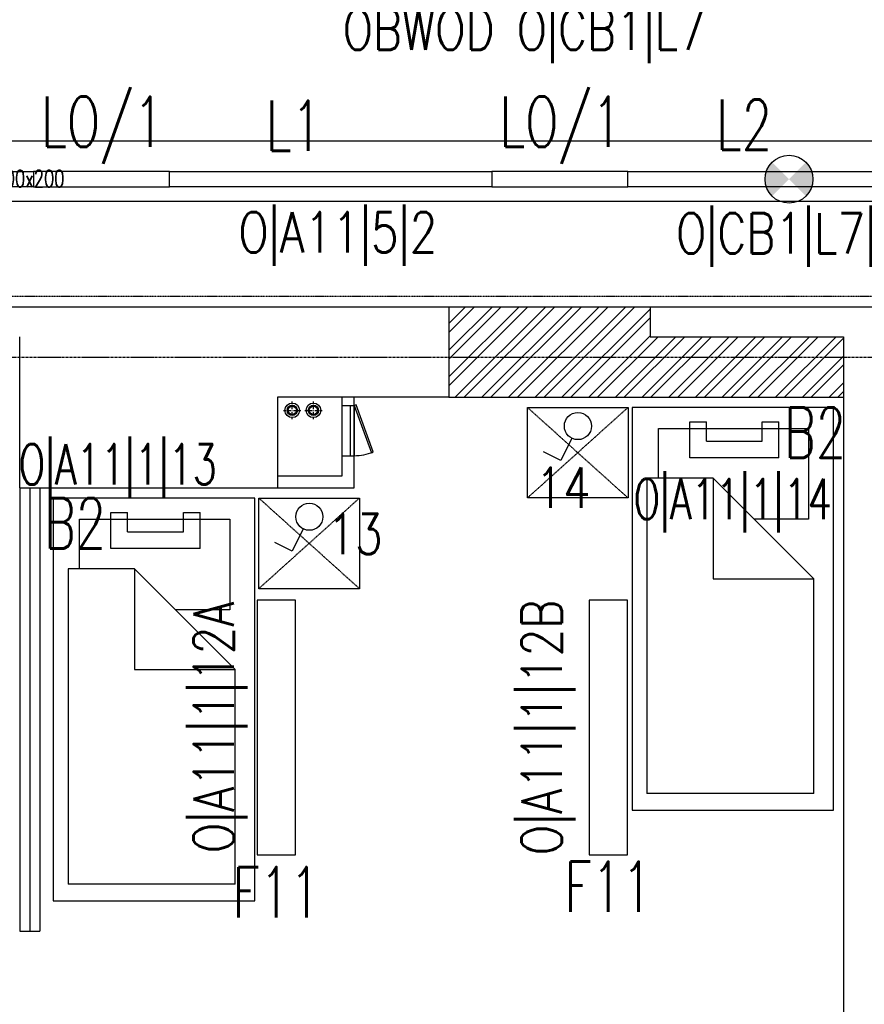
# Model space of a CAD drawing. Header units: inches. Extents: x -281236 to -70395, y 38777 to 102341.
# Tile 170 of 244: x -141218 to -140799, y 60805 to 61294. Entities that reach past the tile are written whole.
import ezdxf
from ezdxf.enums import TextEntityAlignment as Align

# ---------------------------------------------------------------- set-up
doc = ezdxf.new("R2010")
doc.units = ezdxf.units.IN
doc.header["$MEASUREMENT"] = 0
for name, pattern in [('CENTER', [2, 1.25, -0.25, 0.25, -0.25]), ('DASHDOT', [1, 0.5, -0.25, 0, -0.25]), ('DASHED2', [0.375, 0.25, -0.125]), ('DIVIDE', [31.75, 12.7, -6.35, 0, -6.35, 0, -6.35])]:
    doc.linetypes.add(name, pattern=pattern)
doc.layers.get('0').update_dxf_attribs({"color": 101})
for name, color, linetype in [('E-90', 6, 'Continuous'), ('E35', 6, 'Continuous'), ('Ins-went', 141, 'Continuous'), ('Mco-piony', 10, 'Continuous'), ('Os-osie glowne', 8, 'CENTER'), ('Sc-cegla pelna', 32, 'Continuous'), ('Sc-cegla pelna-hatch', 8, 'Continuous'), ('Sc-gazobeton', 45, 'Continuous'), ('Sc-gk', 120, 'Continuous'), ('Sc-gk-hatch', 8, 'Continuous'), ('Suf-widok', 8, 'Continuous'), ('Wyp-meble', 155, 'Continuous')]:
    doc.layers.add(name, color=color, linetype=linetype)
doc.styles.add('ROMANS', font='romans', dxfattribs={"width": 0.85})
doc.styles.add('tab-bud$0$ROMANS', font='romans', dxfattribs={"width": 0.7})
doc.linetypes.add('BATTING', pattern='A,0.0001,-0.1,[134,ltypeshp.shx,S=0.1,R=0,X=-0.1,Y=0],-0.2,[134,ltypeshp.shx,S=0.1,R=180,X=0.1,Y=0],-0.1', length=0.4001)

# ---------------------------------------------------------------- blocks, each defined once
blk = doc.blocks.new('loz033')
blk.add_lwpolyline([(0, 200), (100, 200), (100, 0), (0, 0)], close=True)
for points in [[(86.95023490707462, 164.8447571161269), (86.95023490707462, 189.432731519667), (12.36357108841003, 189.432731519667), (12.36357108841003, 144.4367480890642), (39.3564732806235, 144.4367480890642)], [(9.764482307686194, 114.8447571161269), (59.76448230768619, 164.8447571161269)], [(59.76448230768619, 164.8447571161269), (59.76448230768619, 114.8447571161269), (9.764482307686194, 114.8447571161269)], [(59.76448230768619, 164.8447571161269), (92.63855321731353, 164.8447571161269), (92.63855321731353, 8.301362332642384)], [(9.764482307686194, 8.301362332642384), (9.764482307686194, 114.8447571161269)], [(9.764482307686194, 8.301362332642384), (92.63855321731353, 8.301362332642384)]]:
    blk.add_lwpolyline(points)
blk = doc.blocks.new('_szafka_nocna')
blk.add_lwpolyline([(-25, 0), (25, 0), (25, -45), (-25, -45)], close=True)
at = {"linetype": 'DASHED2'}
for points in [[(25, 0), (-25, -45)], [(-25, 0), (25, -45)]]:
    blk.add_lwpolyline(points, dxfattribs=at)
blk = doc.blocks.new('pco')
at = {"layer": 'Mco-piony', "color": 9, "linetype": 'DASHDOT', "ltscale": 3}
for p, q in [((-2604.832822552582, -19.79275673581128), (-2604.832822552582, -8.89275673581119)), ((-2599.382822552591, -14.34276699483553), (-2610.282822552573, -14.34276699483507))]:
    blk.add_line(p, q, dxfattribs=at)
at = {"layer": 'Mco-piony', "color": 9}
blk.add_circle((-2604.832822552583, -14.34275673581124), 4.529712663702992, dxfattribs=at)
at = {"layer": 'Mco-piony'}
blk.add_circle((-2604.832822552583, -14.34275673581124), 3.2, dxfattribs=at)
at = {"layer": 'Mco-piony', "color": 8}
blk.add_circle((-2604.832822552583, -14.34275673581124), 2.6, dxfattribs=at)
blk = doc.blocks.new('rewizja')
at = {"layer": 'Wyp-meble'}
for p, q in [((-25.0000000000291, 5.999999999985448), (-25, -2.91038304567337e-11)), ((-25.0000000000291, 6), (-5.820766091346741e-11, 6)), ((-2.91038304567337e-11, 5.999999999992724), (0, 0)), ((-25, 3.999999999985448), (-25, 1.999999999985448)), ((0, 1.999999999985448), (-25, 1.999999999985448)), ((0, -1.455191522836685e-11), (-25, -1.455191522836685e-11))]:
    blk.add_line(p, q, dxfattribs=at)
blk.add_lwpolyline([(-23.15029537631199, -9.490196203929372), (0.3420201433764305, -0.9396926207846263), (0, 0), (-23.49231551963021, -8.550503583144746)], close=True, dxfattribs=at)
blk.add_arc((-2.91038304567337e-11, -1.455191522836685e-11), 25, 180, 202.2924427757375, dxfattribs=at)

msp = doc.modelspace()

# ---------------------------------------------------------------- hatches: boundary and pattern name
at = {"layer": 'E35'}
h = msp.add_hatch(color=256, dxfattribs=at)
edge = h.paths.add_edge_path()
edge.add_arc((-140836.4999999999, 61214.85444245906), 11.87999999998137, 315.0000000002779, 405.00000000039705, ccw=False)
edge.add_line((-140828.0995714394, 61206.45401389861), (-140836.5000000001, 61214.85444245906))
edge.add_line((-140836.5000000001, 61214.85444245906), (-140828.0995714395, 61223.25487101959))
edge = h.paths.add_edge_path()
edge.add_arc((-140836.4999999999, 61214.85444245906), 11.87999999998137, 495.0000000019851, 584.9999999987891, ccw=False)
edge.add_line((-140844.9004285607, 61223.25487101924), (-140836.5000000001, 61214.85444245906))
edge.add_line((-140836.5000000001, 61214.85444245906), (-140844.9004285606, 61206.45401389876))
at = {"layer": 'Sc-cegla pelna-hatch'}
h = msp.add_hatch(dxfattribs=at)
h.set_pattern_fill('ANSI32', color=256, scale=25, style=0)
h.set_pattern_definition([(45, (2.823071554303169e-09, 7.275957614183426e-12), (-6.629126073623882, 6.629126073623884), []), (45, (4.419417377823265, 7.275957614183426e-12), (-6.629126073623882, 6.629126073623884), [])])
h.paths.add_polyline_path([(-140809.396693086, 61136.54375351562), (-140905.3966930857, 61136.54375351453), (-140905.3966930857, 61151.54377095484), (-141005.3966930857, 61151.54377096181), (-141005.3966930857, 61106.54375351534), (-140809.396693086, 61106.54375351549)])

# ---------------------------------------------------------------- linework, layer by layer
at = {"layer": 'E35'}
for p, q in [((-140885.7915741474, 61076.47863473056), (-140885.7915741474, 61094.37854817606)), ((-140885.7915741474, 61094.37854817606), (-140877.5169322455, 61094.37854817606)), ((-140877.5169322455, 61084.75327663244), (-140877.5169322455, 61094.37854817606)), ((-140849.8186164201, 61084.75327663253), (-140849.8186164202, 61094.37854817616)), ((-140849.8186164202, 61094.37854817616), (-140841.5439745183, 61094.37854817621)), ((-140841.5439745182, 61076.47863473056), (-140841.5439745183, 61094.37854817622)), ((-140944.3133089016, 61086.23156833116), (-140949.839181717, 61075.19586228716)), ((-140877.5169322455, 61084.75327663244), (-140849.8186164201, 61084.75327663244)), ((-140949.839181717, 61075.19586228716), (-140958.3748487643, 61079.4698987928)), ((-140841.5439745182, 61076.47863473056), (-140885.7915741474, 61076.47863473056)), ((-141173.1206802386, 61031.45344654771), (-141173.1206802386, 61049.35335999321)), ((-141173.1206802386, 61049.35335999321), (-141164.8460383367, 61049.35335999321)), ((-141164.8460383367, 61039.72808844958), (-141164.8460383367, 61049.35335999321)), ((-141137.1477225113, 61039.72808844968), (-141137.1477225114, 61049.35335999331)), ((-141137.1477225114, 61049.35335999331), (-141128.8730806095, 61049.35335999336)), ((-141128.8730806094, 61031.45344654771), (-141128.8730806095, 61049.35335999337)), ((-141164.8460383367, 61039.72808844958), (-141137.1477225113, 61039.72808844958)), ((-141077.6424149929, 61041.2062535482), (-141083.1682878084, 61030.1705475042)), ((-141083.1682878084, 61030.1705475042), (-141091.7039548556, 61034.44458400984)), ((-141128.8730806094, 61031.45344654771), (-141173.1206802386, 61031.45344654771))]:
    msp.add_line(p, q, dxfattribs=at)
for points in [[(-141211.5, 61218.70444245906), (-141211.5, 61211.00444245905), (-141371.5, 61211.00444245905), (-141371.5, 61218.70444245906)], [(-141143.9999999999, 61211.00444245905), (-141143.9999999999, 61218.70444245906), (-141211.5, 61218.70444245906), (-141211.5, 61211.00444245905)], [(-140983.9999999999, 61218.70444245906), (-140983.9999999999, 61211.00444245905), (-141143.9999999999, 61211.00444245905), (-141143.9999999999, 61218.70444245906)], [(-140916.4999999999, 61211.00444245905), (-140916.4999999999, 61218.70444245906), (-140983.9999999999, 61218.70444245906), (-140983.9999999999, 61211.00444245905)], [(-140756.4999999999, 61218.70444245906), (-140756.4999999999, 61211.00444245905), (-140916.4999999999, 61211.00444245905), (-140916.4999999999, 61218.70444245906)], [(-141081.5371843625, 60879.29224827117), (-141081.5371843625, 61005.89224827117), (-141100.5371843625, 61005.89224827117), (-141100.5371843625, 60879.29224827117)], [(-140916.706439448, 60879.29224827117), (-140916.706439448, 61005.89224827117), (-140935.706439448, 61005.89224827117), (-140935.706439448, 60879.29224827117)]]:
    msp.add_lwpolyline(points, close=True, dxfattribs=at)
for centre, radius in [((-140836.4999999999, 61214.85444245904), 11.87999999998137), ((-140941.2911087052, 61092.26719638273), 6.750000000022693), ((-141074.6202147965, 61047.24188159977), 6.750000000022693)]:
    msp.add_circle(centre, radius, dxfattribs=at)
at = {"layer": 'Ins-went'}
for p, q in [((-141438.409383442, 61233.87430596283), (-140700.8093834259, 61233.87430596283)), ((-141438.409383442, 61203.87430596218), (-140700.8093834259, 61203.87430596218))]:
    msp.add_line(p, q, dxfattribs=at)
at = {"layer": 'Os-osie glowne'}
msp.add_lwpolyline([(-143199.3964914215, 61126.54256131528), (-138010.8801488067, 61126.54256131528)], dxfattribs=at)
at = {"layer": 'Sc-cegla pelna'}
for p, q in [((-141235.2259127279, 61151.54377095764), (-141005.3966930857, 61151.54377096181)), ((-141005.3966930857, 61151.54377096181), (-141005.3966930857, 61106.54375351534)), ((-140905.3966930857, 61151.54377096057), (-140905.3966930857, 61136.54375351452)), ((-140905.3966930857, 61151.54377096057), (-140605.3966930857, 61151.54377096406)), ((-141218.3966930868, 61061.5185653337), (-141218.396693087, 61136.54375351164)), ((-140905.3966930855, 61136.54375351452), (-140809.396693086, 61136.54375351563)), ((-140809.396693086, 61136.54375351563), (-140809.3966930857, 60606.54375352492)), ((-141090.3966930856, 61106.54375351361), (-141090.3966930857, 61061.51856533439)), ((-141005.3966930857, 61106.54375351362), (-141090.3966930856, 61106.54375351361)), ((-141218.3966930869, 61061.51856533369), (-141090.3966930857, 61061.51856533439))]:
    msp.add_line(p, q, dxfattribs=at)
at = {"layer": 'Sc-gazobeton'}
for points in [[(-141005.3966930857, 61151.54377096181), (-140905.3966930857, 61151.54377095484)], [(-141005.3966930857, 61106.54375351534), (-140809.396693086, 61106.54375351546)]]:
    msp.add_lwpolyline(points, dxfattribs=at)
at = {"layer": 'Sc-gk'}
for p, q in [((-141058.3966930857, 61067.51856533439), (-141058.3966930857, 61106.54375351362)), ((-141052.3966930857, 61061.5185653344), (-141052.3966930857, 61106.54375351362)), ((-141090.3966930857, 61067.51856533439), (-141058.3966930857, 61067.51856533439)), ((-141218.3966930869, 61061.51856533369), (-141218.3966930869, 60841.51856543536)), ((-141208.3966930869, 61061.51856533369), (-141208.3966930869, 60841.51856543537)), ((-141090.3966930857, 61061.51856533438), (-141052.3966930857, 61061.5185653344)), ((-141218.3966930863, 60841.51856543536), (-141208.3966930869, 60841.51856543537))]:
    msp.add_line(p, q, dxfattribs=at)
at = {"layer": 'Sc-gk-hatch', "linetype": 'BATTING', "ltscale": 0.22}
msp.add_line((-141213.3966930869, 61061.51856533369), (-141213.3966930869, 60841.51856543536), dxfattribs=at)
at = {"layer": 'Suf-widok', "linetype": 'DIVIDE', "ltscale": 0.02}
msp.add_lwpolyline([(-141660.5233233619, 61336.54547519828), (-139537.6440043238, 61336.54547519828), (-139537.6440043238, 61156.54377097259), (-141660.5233233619, 61156.54377097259)], close=True, dxfattribs=at)

# ---------------------------------------------------------------- block references
at = {"rotation": 90}
msp.add_blockref('rewizja', (-141052.3966930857, 61102.54375351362), dxfattribs=at)
at = {"layer": 'Mco-piony', "xscale": 0.799999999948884, "yscale": 0.8000000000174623, "zscale": 0.8, "rotation": 270.001351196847}
for p in [(-141071.583182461, 59016.20454922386), (-141061.0527807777, 59016.20490017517, 4.719377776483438e-07)]:
    msp.add_blockref('pco', p, dxfattribs=at)
at = {"layer": 'Wyp-meble', "rotation": 179.9998549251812}
for p in [(-140941.396807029, 61056.54381681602), (-141074.7259131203, 61011.51850203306)]:
    msp.add_blockref('_szafka_nocna', p, dxfattribs=at)
at = {"layer": 'Wyp-meble', "xscale": -1}
for p in [(-140814.3966930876, 60901.5437535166), (-141101.7257991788, 60856.51856533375)]:
    msp.add_blockref('loz033', p, dxfattribs=at)

# ---------------------------------------------------------------- texts
at = {"layer": 'E-90', "style": 'ROMANS'}
for s, rotation, width, p in [('OBWÓD O|CB1|L7', 3.335015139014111e-09, 0.8, (-140967.9597419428, 61289.12707713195)), ('O|A11|5|2', 3.335053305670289e-09, 0.8, (-141060.5, 61187.09220068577)), ('O|CB1|L7|2', 3.335053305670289e-09, 0.8, (-140836.0918692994, 61186.59220068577)), ('O|A11|1|13', 3.335053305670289e-09, 0.7, (-141169.719754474, 61071.88480333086)), ('14', 3.335053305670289e-09, 0.8, (-140948.6707102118, 61061.60543150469)), ('O|A11|1|14', 3.335053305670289e-09, 0.7, (-140864.4753733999, 61054.62643364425)), ('13', 3.335053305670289e-09, 0.8, (-141051.8857178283, 61038.72522434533)), ('O|A11|1|12A', 89.99999999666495, 0.8, (-141120.6336909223, 60942.59224827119)), ('O|A11|1|12B', 89.99999999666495, 0.8, (-140957.8027299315, 60942.59224827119))]:
    msp.add_text(s, height=20, rotation=rotation, dxfattribs=dict(at, width=width)).set_placement(p, align=Align.MIDDLE)
at = {"layer": 'E35', "style": 'ROMANS', "width": 0.7}
for s, p in [('LO/1', (-141177.3369820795, 61241.57755200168)), ('L1', (-141082.3429119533, 61241.35444245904)), ('LO/1', (-140949.8369820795, 61241.57755200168)), ('L2', (-140858.8429119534, 61241.85444245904)), ('B2', (-140823.5829351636, 61089.02839607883)), ('B2', (-141190.9400264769, 61044.00320789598)), ('F11', (-141091.0371843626, 60860.81099129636)), ('F11', (-140926.2064394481, 60863.47895134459))]:
    msp.add_text(s, height=25, dxfattribs=at).set_placement(p, align=Align.MIDDLE)
at = {"layer": 'Ins-went', "style": 'tab-bud$0$ROMANS', "width": 0.7}
msp.add_text('300x200', height=8.423999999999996, dxfattribs=at).set_placement((-141230.8378249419, 61210.97096499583))

doc.saveas('drawing.dxf')
